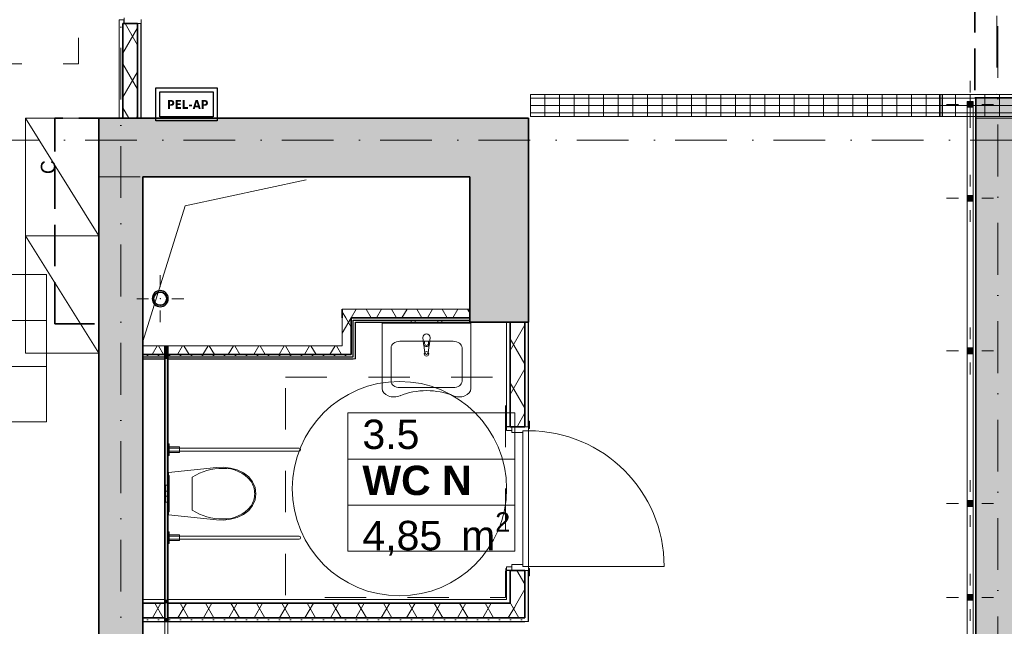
# Model space of a CAD drawing. Header units: millimetres. Extents: x 82175 to 237000, y 24756 to 471700.
# Tile 54 of 256: x 100621 to 107333, y 165367 to 169501. Entities that reach past the tile are written whole.
import ezdxf
from ezdxf.enums import TextEntityAlignment as Align

# ---------------------------------------------------------------- set-up
doc = ezdxf.new("R2010")
doc.units = ezdxf.units.MM
for name, pattern in [('Krawędzie ukryte', [3.912222, 2.822222, -1.09]), ('Kropki i Kreski', [6.702778, 3.527778, -1.763889, 0, -1.411111]), ('Przerywana', [5.644444, 2.822222, -2.822222])]:
    doc.linetypes.add(name, pattern=pattern)
for name, color, linetype in [('#EL - PELAP', 196, 'Continuous'), ('- strefy pomieszczeń', 8, 'Continuous'), ('2D - Ogólne', 8, 'Continuous'), ('2D - Rysunki i Obrazki', 8, 'Continuous'), ('Drzwi Archicad', 8, 'Continuous'), ('Instalacje - Went_Klim', 8, 'Continuous'), ('Instalacje - Wod_Kan', 8, 'Continuous'), ('Konstrukcja - Belki', 8, 'Continuous'), ('Konstrukcja - Siatka mod', 8, 'Continuous'), ('Konstrukcja - Stropy', 8, 'Continuous'), ('Konstrukcja - Ściany działowe', 8, 'Continuous'), ('Konstrukcja - Ściany nośne wew..P', 8, 'Continuous'), ('PIONY INST', 8, 'Continuous'), ('Wnętrze - Umeblowanie', 8, 'Continuous'), ('Wnętrze - Wyposażenie', 8, 'Continuous')]:
    doc.layers.add(name, color=color, linetype=linetype)
for name, color, linetype, lineweight in [('#EL-IT', 4, 'Continuous', 35), ('2DE_PRO_Cblf304L', 30, 'Continuous', 15), ('CP_DETAL', 33, 'Continuous', 9)]:
    doc.layers.add(name, color=color, linetype=linetype, lineweight=lineweight)
doc.styles.add('CP_ATTR', font='ARIAL.TTF')
doc.styles.get("Standard").update_dxf_attribs({"font": 'arial.ttf'})
doc.styles.add('STYL_AUTOMATYCZNY_1', font='arial.ttf')
doc.styles.add('STYL_AUTOMATYCZNY_2', font='arial.ttf')
doc.styles.add('STYL_AUTOMATYCZNY_8', font='txt')
pattern_1 = [(60, (-135208.59, 452586.62), (-129.90381, 75), []), (120, (-135208.59, 452586.62), (129.90381, 75), [])]
pattern_2 = [(0, (-135208.59, 452586.615), (0, 75), [0, -75])]

# ---------------------------------------------------------------- blocks, each defined once
blk = doc.blocks.new('16C009C')
blk.add_lwpolyline([(-39.6, -170.5), (-404.1, -170.5), (-404.1, 0), (-39.6, 0)], close=True)
at = {"insert": (-72.6, -86.7), "char_height": 60, "width": 184.866, "attachment_point": 6}
blk.add_mtext('\\fTahoma|b1|i0|c238;\\A1;PEL-AP', dxfattribs=at)
blk = doc.blocks.new('pel-ap')
at = {"layer": '#EL - PELAP', "color": 2}
blk.add_lwpolyline([(208.5, -209.4), (-209.7, -209.4), (-209.7, 14.9), (208.5, 14.9)], close=True, dxfattribs=at)
at = {"layer": '#EL - PELAP', "color": 2, "rotation": 359.9999999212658}
blk.add_blockref('16C009C', (221.2, -12), dxfattribs=at)
blk = doc.blocks.new('2Dcblfmark100')
at = {"color": 3}
for p, q in [((-10, -50), (-10, 50)), ((10, -50), (10, 50))]:
    blk.add_line(p, q, dxfattribs=at)
blk = doc.blocks.new('2dcblf_korcf105v_b150_h105_5e1nhc4')
at = {"layer": 'CP_DETAL'}
h = blk.add_hatch(dxfattribs=at)
h.set_pattern_fill('_USER', color=256, scale=100, angle=90, style=0, pattern_type=0)
h.set_pattern_definition([(90, (-3e-14, 0), (-100, 6e-15), [])])
h.paths.add_polyline_path([(0, 75), (11800, 75), (11800, -75), (0, -75)])
for p, q in [((0, 75), (11800, 75)), ((11800, -75), (11800, 75)), ((0, -75), (11800, -75))]:
    blk.add_line(p, q)
for p, q in [((11800, 50), (0, 50)), ((0, 0), (11800, 0)), ((11800, -50), (0, -50))]:
    blk.add_line(p, q, dxfattribs=at)
at = {"yscale": 1.5}
blk.add_blockref('2Dcblfmark100', (9000, 0), dxfattribs=at)
at = {"linetype": 'ByBlock', "style": 'CP_ATTR', "flags": 9}
for tag in ['NAME', 'NUMBER', 'GROUP', 'ORDER-NO', 'PRODUCER', 'COUPLERS', 'MOUNTDIST', 'MOUNTINGS', 'OTHER', 'WEIGHT', 'DIVIDER', 'COVER']:
    blk.add_attdef(tag, text='', height=0.00005, dxfattribs=at).set_placement((-0.1, 0), align=Align.MIDDLE_LEFT)

msp = doc.modelspace()

# ---------------------------------------------------------------- hatches: boundary and pattern name
at = {"layer": 'Instalacje - Wod_Kan', "linetype": 'Continuous', "lineweight": 13}
for points in [[(107080, 168903.8), (107120, 168903.8), (107120, 168943.8), (107080, 168943.8)], [(107080, 168263.8), (107120, 168263.8), (107120, 168303.8), (107080, 168303.8)], [(107080, 167223.8), (107120, 167223.8), (107120, 167263.8), (107080, 167263.8)], [(107080, 166183.8), (107120, 166183.8), (107120, 166223.8), (107080, 166223.8)], [(107080, 165543.8), (107120, 165543.8), (107120, 165583.8), (107080, 165583.8)]]:
    msp.add_hatch(color=8, dxfattribs=at).paths.add_polyline_path(points)
at = {"layer": 'Konstrukcja - Ściany działowe', "linetype": 'Continuous', "lineweight": 13}
h = msp.add_hatch(dxfattribs=at)
h.set_pattern_fill('Izolacja_miękka_0005', color=8, style=0, pattern_type=2)
h.set_pattern_definition(pattern_1)
h.paths.add_polyline_path([(101324, 168828.9), (101424, 168828.9), (101424, 169474.4), (101334, 169474.4), (101324, 169474.4)])
h = msp.add_hatch(dxfattribs=at)
h.set_pattern_fill('Izolacja_miękka_0005', color=8, style=0, pattern_type=2)
h.set_pattern_definition(pattern_1)
h.paths.add_polyline_path([(102820, 167468.9), (102880, 167468.9), (102820, 167528.9)])
h = msp.add_hatch(dxfattribs=at)
h.set_pattern_fill('Izolacja_miękka_0005', color=8, style=0, pattern_type=2)
h.set_pattern_definition(pattern_1)
h.paths.add_polyline_path([(102820, 167468.9), (102820, 167278.9), (102880, 167278.9), (102880, 167468.9)])
h = msp.add_hatch(dxfattribs=at)
h.set_pattern_fill('Izolacja_miękka_0005', color=8, style=0, pattern_type=2)
h.set_pattern_definition(pattern_1)
h.paths.add_polyline_path([(102880, 167468.9), (103690, 167468.9), (103690, 167528.9), (102880, 167528.9)])
h = msp.add_hatch(dxfattribs=at)
h.set_pattern_fill('Izolacja_miękka_0005', color=8, style=0, pattern_type=2)
h.set_pattern_definition(pattern_1)
h.paths.add_polyline_path([(103965, 167438.9), (103965, 166727.3), (104065, 166727.3), (104065, 167438.9)])
h = msp.add_hatch(dxfattribs=at)
h.set_pattern_fill('Izolacja_miękka_0005', color=8, style=0, pattern_type=2)
h.set_pattern_definition(pattern_1)
h.paths.add_polyline_path([(101610, 167278.9), (101460, 167278.9), (101460, 167218.9), (101610, 167218.9)])
for points in [[(101630, 167278.9), (101610, 167278.9), (101610, 167218.9), (101630, 167218.9)], [(101630, 167218.9), (101610, 167218.9), (101610, 167203.9), (101630, 167203.9)], [(101630, 167203.9), (101610, 167203.9), (101610, 167188.9), (101630, 167188.9)], [(101630, 165548.8), (101630, 167188.9), (101610, 167188.9), (101610, 165548.8)], [(101630, 165548.8), (101610, 165548.8), (101610, 165523.8), (101630, 165523.8)], [(101630, 165523.8), (101610, 165523.8), (101610, 165423.8), (101630, 165423.8)], [(101630, 165423.8), (101610, 165423.8), (101610, 165398.8), (101630, 165398.8)]]:
    msp.add_hatch(color=256, dxfattribs=at).paths.add_polyline_path(points)
h = msp.add_hatch(dxfattribs=at)
h.set_pattern_fill('Izolacja_miękka_0005', color=8, style=0, pattern_type=2)
h.set_pattern_definition(pattern_1)
h.paths.add_polyline_path([(102820, 167278.9), (101630, 167278.9), (101630, 167218.9), (102820, 167218.9)])
h = msp.add_hatch(dxfattribs=at)
h.set_pattern_fill('Gips_0005', color=256, style=0, pattern_type=2)
h.set_pattern_definition(pattern_2)
h.paths.add_polyline_path([(101610, 167218.9), (101460, 167218.9), (101460, 167203.9), (101610, 167203.9)])
h = msp.add_hatch(dxfattribs=at)
h.set_pattern_fill('Gips_0005', color=256, style=0, pattern_type=2)
h.set_pattern_definition(pattern_2)
h.paths.add_polyline_path([(102880, 167218.9), (101630, 167218.9), (101630, 167203.9), (102880, 167203.9)])
h = msp.add_hatch(dxfattribs=at)
h.set_pattern_fill('Izolacja_miękka_0005', color=8, style=0, pattern_type=2)
h.set_pattern_definition(pattern_1)
h.paths.add_polyline_path([(104065, 165747.3), (103965, 165747.3), (103965, 165523.8), (104065, 165523.8)])
h = msp.add_hatch(dxfattribs=at)
h.set_pattern_fill('Izolacja_miękka_0005', color=8, style=0, pattern_type=2)
h.set_pattern_definition(pattern_1)
h.paths.add_polyline_path([(101610, 165523.8), (101460, 165523.8), (101460, 165423.8), (101610, 165423.8)])
h = msp.add_hatch(dxfattribs=at)
h.set_pattern_fill('Izolacja_miękka_0005', color=8, style=0, pattern_type=2)
h.set_pattern_definition(pattern_1)
h.paths.add_polyline_path([(103965, 165523.8), (101630, 165523.8), (101630, 165423.8), (103965, 165423.8)])
h = msp.add_hatch(dxfattribs=at)
h.set_pattern_fill('Izolacja_miękka_0005', color=8, style=0, pattern_type=2)
h.set_pattern_definition(pattern_1)
h.paths.add_polyline_path([(103965, 165423.8), (104065, 165423.8), (103965, 165523.8)])
h = msp.add_hatch(dxfattribs=at)
h.set_pattern_fill('Izolacja_miękka_0005', color=8, style=0, pattern_type=2)
h.set_pattern_definition(pattern_1)
h.paths.add_polyline_path([(103965, 165523.8), (104065, 165423.8), (104065, 165523.8)])
h = msp.add_hatch(dxfattribs=at)
h.set_pattern_fill('Gips_0005', color=256, style=0, pattern_type=2)
h.set_pattern_definition(pattern_2)
h.paths.add_polyline_path([(101610, 165423.8), (101460, 165423.8), (101460, 165398.8), (101610, 165398.8)])
h = msp.add_hatch(dxfattribs=at)
h.set_pattern_fill('Gips_0005', color=256, style=0, pattern_type=2)
h.set_pattern_definition(pattern_2)
h.paths.add_polyline_path([(104065, 165423.8), (101630, 165423.8), (101630, 165398.8), (104065, 165398.8)])
at = {"layer": 'Konstrukcja - Ściany nośne wew..P', "linetype": 'Continuous', "lineweight": 13}
for points in [[(107140, 168968.9), (107140, 162978.8), (107440, 162978.8), (107440, 168968.9)], [(101460, 168428.9), (101160, 168828.9), (101160, 168428.9)], [(101460, 168828.9), (101160, 168828.9), (101460, 168428.9)], [(101460, 168428.9), (101160, 168828.9), (101160, 168428.9)], [(101460, 168428.9), (103690, 168428.9), (103690, 168828.9), (101460, 168828.9)], [(103690, 168428.9), (104090, 168428.9), (104090, 168828.9)], [(103690, 168428.9), (104090, 168828.9), (103690, 168828.9)], [(101160, 168428.9), (101160, 163778.9), (101460, 163778.9), (101460, 168428.9)], [(103690, 168428.9), (103690, 167438.9), (104090, 167438.9), (104090, 168428.9)]]:
    msp.add_hatch(color=8, dxfattribs=at).paths.add_polyline_path(points)
at = {"layer": 'PIONY INST', "linetype": 'Continuous', "lineweight": 13}
h = msp.add_hatch(color=8, dxfattribs=at)
h.paths.add_polyline_path([(101579.2, 167654.6, 0.414214), (101524.2, 167599.6, 0.414214), (101579.2, 167544.6, 0.414214), (101634.2, 167599.6, 0.414214)])
h.paths.add_polyline_path([(101579.2, 167644.6, -1), (101579.2, 167554.6, -1)], flags=0)

# ---------------------------------------------------------------- linework, layer by layer
at = {"layer": '- strefy pomieszczeń', "color": 8, "linetype": 'Continuous', "lineweight": 13, "ltscale": 100}
for p, q in [((95742.5, 167765.2), (100803.7, 167765.2)), ((100803.7, 167765.2), (100803.7, 167450.9)), ((100803.7, 167450.9), (95742.5, 167450.9)), ((95742.5, 167450.9), (100803.7, 167450.9)), ((100803.7, 167450.9), (100803.7, 167136.6)), ((100803.7, 167136.6), (95742.5, 167136.6)), ((95742.5, 167136.6), (100803.7, 167136.6)), ((100803.7, 167136.6), (100803.7, 166760.2)), ((102857.4, 166821.1), (103996.6, 166821.1)), ((102857.4, 166506.8), (102857.4, 166821.1)), ((103996.6, 166821.1), (103996.6, 166506.8)), ((100803.7, 166760.2), (95742.5, 166760.2)), ((103996.6, 166506.8), (102857.4, 166506.8)), ((102857.4, 166506.8), (103996.6, 166506.8)), ((102857.4, 166192.5), (102857.4, 166506.8)), ((103996.6, 166506.8), (103996.6, 166192.5)), ((103996.6, 166192.5), (102857.4, 166192.5)), ((102857.4, 166192.5), (103996.6, 166192.5)), ((102857.4, 165878.2), (102857.4, 166192.5)), ((103996.6, 166192.5), (103996.6, 165878.2)), ((103996.6, 165878.2), (102857.4, 165878.2))]:
    msp.add_line(p, q, dxfattribs=at)
at = {"color": 8, "linetype": 'Przerywana', "lineweight": 13, "ltscale": 100}
for p, q in [((107080, 168903.8), (107080, 168303.8)), ((107080, 168903.8), (107120, 168903.8)), ((107080, 168903.8), (107080, 168303.8)), ((107080, 168903.8), (107120, 168903.8)), ((107120, 168903.8), (107120, 168303.8)), ((107120, 168903.8), (107120, 168303.8)), ((107080, 168303.8), (107120, 168303.8)), ((107080, 168303.8), (107120, 168303.8)), ((107080, 168263.8), (107080, 167263.8)), ((107080, 168263.8), (107120, 168263.8)), ((107080, 168263.8), (107080, 167263.8)), ((107080, 168263.8), (107120, 168263.8)), ((107120, 168263.8), (107120, 167263.8)), ((107120, 168263.8), (107120, 167263.8)), ((107080, 167263.8), (107120, 167263.8)), ((107080, 167263.8), (107120, 167263.8)), ((107080, 167223.8), (107080, 166223.8)), ((107080, 167223.8), (107120, 167223.8)), ((107080, 167223.8), (107080, 166223.8)), ((107080, 167223.8), (107120, 167223.8)), ((107120, 167223.8), (107120, 166223.8)), ((107120, 167223.8), (107120, 166223.8)), ((107080, 166223.8), (107120, 166223.8)), ((107080, 166223.8), (107120, 166223.8)), ((107080, 166183.8), (107080, 165583.8)), ((107080, 166183.8), (107120, 166183.8)), ((107080, 166183.8), (107080, 165583.8)), ((107080, 166183.8), (107120, 166183.8)), ((107120, 166183.8), (107120, 165583.8)), ((107120, 166183.8), (107120, 165583.8)), ((107080, 165583.8), (107120, 165583.8)), ((107080, 165583.8), (107120, 165583.8)), ((107080, 165543.8), (107080, 164543.8)), ((107080, 165543.8), (107120, 165543.8)), ((107080, 165543.8), (107080, 164543.8)), ((107080, 165543.8), (107120, 165543.8)), ((107120, 165543.8), (107120, 164543.8)), ((107120, 165543.8), (107120, 164543.8))]:
    msp.add_line(p, q, dxfattribs=at)
at = {"color": 8, "linetype": 'Continuous', "lineweight": 13, "ltscale": 100}
for p, q in [((107080, 168903.8), (107080, 168303.8)), ((107080, 168903.8), (107120, 168903.8)), ((107120, 168903.8), (107120, 168303.8)), ((107080, 168303.8), (107120, 168303.8)), ((107080, 168263.8), (107080, 167263.8)), ((107080, 168263.8), (107120, 168263.8)), ((107120, 168263.8), (107120, 167263.8)), ((107080, 167263.8), (107120, 167263.8)), ((107080, 167223.8), (107080, 166223.8)), ((107080, 167223.8), (107120, 167223.8)), ((107120, 167223.8), (107120, 166223.8)), ((107080, 166223.8), (107120, 166223.8)), ((107080, 166183.8), (107080, 165583.8)), ((107080, 166183.8), (107120, 166183.8)), ((107120, 166183.8), (107120, 165583.8)), ((107080, 165583.8), (107120, 165583.8)), ((107080, 165543.8), (107080, 164543.8)), ((107080, 165543.8), (107120, 165543.8)), ((107120, 165543.8), (107120, 164543.8))]:
    msp.add_line(p, q, dxfattribs=at)
msp.add_circle((103209.6, 166304.9), 730.4, dxfattribs=at)
at = {"layer": '2D - Ogólne', "color": 8, "linetype": 'Continuous', "lineweight": 20, "ltscale": 100}
msp.add_line((104090, 167568.6), (104090, 168528.9), dxfattribs=at)
at = {"layer": '2D - Ogólne', "color": 8, "linetype": 'Przerywana', "lineweight": 13, "ltscale": 100, "flags": 128}
for points in [[(99522.4, 170699.8), (101022.4, 170699.8), (101022.4, 169199.8), (99522.4, 169199.8)], [(102433.4, 167064), (103933.4, 167064), (103933.4, 165564), (102433.4, 165564)]]:
    msp.add_lwpolyline(points, close=True, dxfattribs=at)
at = {"layer": '2D - Ogólne', "color": 8, "linetype": 'Continuous', "lineweight": 13, "ltscale": 100, "flags": 128}
msp.add_lwpolyline([(102573.8, 168408.9), (101748.8, 168232.3), (101460, 167308.9)], dxfattribs=at)
at = {"layer": 'Drzwi Archicad', "color": 8, "linetype": 'Continuous', "lineweight": 13, "ltscale": 100}
for p, q in [((101299, 169474.4), (101299, 169499.4)), ((101334, 169499.4), (101299, 169499.4)), ((101334, 169514.4), (101334, 169474.4)), ((101449, 169474.4), (101449, 169502.4)), ((101334, 169474.4), (101449, 169474.4)), ((101449, 169474.4), (101424, 169474.4)), ((101449, 169474.4), (101424, 169474.4)), ((103934, 166714.3), (103934, 166764.3)), ((103934, 166764.3), (103940, 166764.3)), ((103940, 166764.3), (103940, 166714.3)), ((103940, 166727.3), (103940, 166764.3)), ((103940, 166727.3), (103940, 166764.3)), ((103940, 166702.3), (103940, 166727.3)), ((103940, 166727.3), (103975, 166727.3)), ((103975, 166727.3), (103975, 166702.3)), ((104090, 166727.3), (103975, 166727.3)), ((103975, 166727.3), (103975, 166687.3)), ((104090, 166727.3), (104065, 166727.3)), ((104090, 166727.3), (104065, 166727.3)), ((104090, 166714.3), (104090, 166764.3)), ((104090, 166764.3), (104096, 166764.3)), ((104090, 166699.3), (104090, 166727.3)), ((104096, 166764.3), (104096, 166714.3)), ((103940, 166714.3), (103934, 166714.3)), ((103975, 166702.3), (103940, 166702.3)), ((103975, 166687.3), (104050, 166687.3)), ((104050, 166687.3), (104050, 166699.3)), ((104050, 166699.3), (104090, 166699.3)), ((104050, 165775.3), (104050, 166699.3)), ((104050, 166699.3), (104090, 166699.3)), ((104096, 166714.3), (104090, 166714.3)), ((104090, 166699.3), (104090, 165775.3)), ((104050, 165787.3), (103975, 165787.3)), ((103975, 165787.3), (103975, 165747.3)), ((104050, 165775.3), (104050, 165787.3)), ((103934, 165710.3), (103934, 165760.3)), ((103934, 165760.3), (103940, 165760.3)), ((103940, 165747.3), (103940, 165772.3)), ((103940, 165772.3), (103975, 165772.3)), ((103940, 165760.3), (103940, 165710.3)), ((103975, 165747.3), (103940, 165747.3)), ((103940, 165747.3), (103940, 165710.3)), ((103940, 165747.3), (103940, 165710.3)), ((103975, 165772.3), (103975, 165747.3)), ((103975, 165747.3), (104090, 165747.3)), ((104090, 165775.3), (104050, 165775.3)), ((104090, 165775.3), (104050, 165775.3)), ((104090, 165747.3), (104065, 165747.3)), ((104090, 165747.3), (104065, 165747.3)), ((104090, 165775.3), (105014, 165775.3)), ((104090, 165747.3), (104090, 165775.3)), ((104090, 165710.3), (104090, 165760.3)), ((104090, 165760.3), (104096, 165760.3)), ((104096, 165760.3), (104096, 165710.3)), ((103940, 165710.3), (103934, 165710.3)), ((104096, 165710.3), (104090, 165710.3))]:
    msp.add_line(p, q, dxfattribs=at)
at = {"layer": 'Drzwi Archicad', "color": 8, "linetype": 'Continuous', "lineweight": 35, "ltscale": 100}
for p, q in [((101424, 169474.4), (101334, 169474.4)), ((101424, 169474.4), (101334, 169474.4)), ((103975, 166727.3), (103965, 166727.3)), ((103975, 166727.3), (103965, 166727.3)), ((104065, 166727.3), (103975, 166727.3)), ((104065, 166727.3), (103975, 166727.3)), ((103975, 165747.3), (103965, 165747.3)), ((103975, 165747.3), (103965, 165747.3)), ((104065, 165747.3), (103975, 165747.3)), ((104065, 165747.3), (103975, 165747.3))]:
    msp.add_line(p, q, dxfattribs=at)
at = {"layer": 'Drzwi Archicad', "color": 8, "linetype": 'Continuous', "lineweight": 25, "ltscale": 100}
for p, q in [((103965, 166727.3), (103940, 166727.3)), ((103965, 166727.3), (103940, 166727.3)), ((104090, 166727.3), (104090, 166764.3)), ((104090, 166727.3), (104090, 166764.3)), ((103965, 165747.3), (103940, 165747.3)), ((103965, 165747.3), (103940, 165747.3)), ((104090, 165747.3), (104090, 165710.3)), ((104090, 165747.3), (104090, 165710.3))]:
    msp.add_line(p, q, dxfattribs=at)
at = {"layer": 'Drzwi Archicad', "color": 8, "linetype": 'Continuous', "lineweight": 13, "ltscale": 100}
msp.add_arc((104090, 165775.3), 924, 0, 90, dxfattribs=at)
at = {"layer": 'Instalacje - Went_Klim', "color": 8, "linetype": 'Krawędzie ukryte', "lineweight": 35, "ltscale": 100, "flags": 128}
msp.add_lwpolyline([(100860, 167428.9), (100860, 168828.9), (101160, 168828.9), (101160, 167428.9)], close=True, dxfattribs=at)
at = {"layer": 'Instalacje - Wod_Kan', "color": 8, "linetype": 'Continuous', "lineweight": 13, "ltscale": 100}
for p, q in [((107100, 169003.8), (107100, 169083.8)), ((107020, 168923.8), (106940, 168923.8)), ((107180, 168923.8), (107260, 168923.8)), ((107100, 168843.8), (107100, 168763.8)), ((107100, 168363.8), (107100, 168443.8)), ((107020, 168283.8), (106940, 168283.8)), ((107180, 168283.8), (107260, 168283.8)), ((107100, 168203.8), (107100, 168123.8)), ((107100, 167323.8), (107100, 167403.8)), ((107020, 167243.8), (106940, 167243.8)), ((107180, 167243.8), (107260, 167243.8)), ((107100, 167163.8), (107100, 167083.8)), ((107100, 166283.8), (107100, 166363.8)), ((107020, 166203.8), (106940, 166203.8)), ((107180, 166203.8), (107260, 166203.8)), ((107100, 166123.8), (107100, 166043.8)), ((107100, 165643.8), (107100, 165723.8)), ((107020, 165563.8), (106940, 165563.8)), ((107180, 165563.8), (107260, 165563.8)), ((107100, 165483.8), (107100, 165403.8))]:
    msp.add_line(p, q, dxfattribs=at)
at = {"layer": 'Instalacje - Wod_Kan', "color": 8, "linetype": 'Continuous', "lineweight": 13, "ltscale": 100, "flags": 128}
for points in [[(107080, 168903.8), (107120, 168903.8), (107120, 168943.8), (107080, 168943.8)], [(107080, 168263.8), (107120, 168263.8), (107120, 168303.8), (107080, 168303.8)], [(107080, 167223.8), (107120, 167223.8), (107120, 167263.8), (107080, 167263.8)], [(107080, 166183.8), (107120, 166183.8), (107120, 166223.8), (107080, 166223.8)], [(107080, 165543.8), (107120, 165543.8), (107120, 165583.8), (107080, 165583.8)]]:
    msp.add_lwpolyline(points, close=True, dxfattribs=at)
at = {"layer": 'Instalacje - Wod_Kan', "color": 8, "linetype": 'Continuous', "lineweight": 13, "ltscale": 100}
for p in [(107100, 168923.8), (107100, 168283.8), (107100, 167243.8), (107100, 166203.8), (107100, 165563.8)]:
    msp.add_point(p, dxfattribs=at)
at = {"layer": 'Konstrukcja - Belki', "color": 8, "linetype": 'Krawędzie ukryte', "lineweight": 35, "ltscale": 100}
for p, q in [((107131.8, 170868.9), (107131.8, 168969.5)), ((107131.8, 168969.5), (107431.8, 168969.5))]:
    msp.add_line(p, q, dxfattribs=at)
at = {"layer": 'Konstrukcja - Belki', "color": 8, "linetype": 'Kropki i Kreski', "lineweight": 13, "ltscale": 100}
msp.add_line((107281.8, 170868.9), (107281.8, 168969.5), dxfattribs=at)
at = {"layer": 'Konstrukcja - Siatka mod', "color": 8, "linetype": 'Kropki i Kreski', "lineweight": 13, "ltscale": 100}
for p, q in [((101310, 179364.8), (101310, 162400)), ((107290, 162400), (107290, 179364.8)), ((93022.5, 168678.9), (122467, 168678.9))]:
    msp.add_line(p, q, dxfattribs=at)
at = {"layer": 'Konstrukcja - Stropy', "color": 8, "linetype": 'Continuous', "lineweight": 13, "ltscale": 100, "flags": 128}
msp.add_lwpolyline([(107140, 168828.9), (110440, 168828.9), (110440, 163778.9), (122510, 163778.9), (122510, 176258.9), (95470, 176258.9), (95470, 163778.9), (107140, 163778.9)], close=True, dxfattribs=at)
at = {"layer": 'Konstrukcja - Ściany działowe', "color": 8, "linetype": 'Continuous', "lineweight": 13, "ltscale": 100}
for p, q in [((101334, 169499.4), (101299, 169499.4)), ((101299, 169474.4), (101299, 169499.4)), ((101449, 169474.4), (101424, 169474.4)), ((101630, 167278.9), (101610, 167278.9)), ((103940, 166727.3), (103940, 166764.3)), ((104090, 166727.3), (104065, 166727.3)), ((103940, 165747.3), (103940, 165710.3)), ((104090, 165747.3), (104065, 165747.3))]:
    msp.add_line(p, q, dxfattribs=at)
at = {"layer": 'Konstrukcja - Ściany działowe', "color": 8, "linetype": 'Continuous', "lineweight": 25, "ltscale": 100}
for p, q in [((101334, 169474.4), (101334, 169499.4)), ((102895, 167453.9), (103690, 167453.9)), ((102895, 167218.9), (102895, 167453.9)), ((101460, 167203.9), (101610, 167203.9)), ((101630, 167203.9), (102880, 167203.9)), ((102880, 167203.9), (102895, 167203.9)), ((102895, 167203.9), (102895, 167218.9)), ((103965, 166727.3), (103940, 166727.3)), ((104090, 166727.3), (104090, 166764.3)), ((103965, 165747.3), (103940, 165747.3)), ((104090, 165747.3), (104090, 165710.3)), ((101610, 165398.8), (101630, 165398.8))]:
    msp.add_line(p, q, dxfattribs=at)
at = {"layer": 'Konstrukcja - Ściany działowe', "color": 8, "linetype": 'Continuous', "lineweight": 35, "ltscale": 100}
for p, q in [((101324, 169474.4), (101324, 168828.9)), ((101324, 169474.4), (101334, 169474.4)), ((101424, 169474.4), (101334, 169474.4)), ((101424, 168828.9), (101424, 169474.4)), ((102880, 167468.9), (102880, 167453.9)), ((102880, 167468.9), (103690, 167468.9)), ((102880, 167468.9), (102880, 167453.9)), ((102880, 167278.9), (102880, 167453.9)), ((103965, 167438.9), (103965, 166727.3)), ((104065, 166727.3), (104065, 167438.9)), ((101610, 167278.9), (101610, 167218.9)), ((101610, 167278.9), (101610, 167218.9)), ((101630, 167218.9), (101630, 167278.9)), ((101630, 167218.9), (101630, 167278.9)), ((102880, 167218.9), (102880, 167278.9)), ((101460, 167218.9), (101610, 167218.9)), ((101610, 167218.9), (101610, 167203.9)), ((101610, 167218.9), (101610, 167203.9)), ((101610, 167203.9), (101610, 167188.9)), ((101610, 167203.9), (101610, 167188.9)), ((101630, 167203.9), (101630, 167218.9)), ((101630, 167218.9), (102820, 167218.9)), ((101630, 167203.9), (101630, 167218.9)), ((101630, 167188.9), (101630, 167203.9)), ((101630, 167188.9), (101630, 167203.9)), ((102820, 167218.9), (102880, 167218.9)), ((102820, 167218.9), (102880, 167218.9)), ((103975, 166727.3), (103965, 166727.3)), ((104065, 166727.3), (103975, 166727.3)), ((103965, 165747.3), (103965, 165523.8)), ((103975, 165747.3), (103965, 165747.3)), ((104065, 165747.3), (103975, 165747.3)), ((104065, 165523.8), (104065, 165747.3)), ((101610, 165523.8), (101460, 165523.8)), ((101610, 165548.8), (101610, 165523.8)), ((101610, 165548.8), (101610, 165523.8)), ((101610, 165523.8), (101610, 165423.8)), ((101610, 165523.8), (101610, 165423.8)), ((101630, 165523.8), (101630, 165548.8)), ((101630, 165523.8), (101630, 165548.8)), ((101630, 165423.8), (101630, 165523.8)), ((103940, 165523.8), (101630, 165523.8)), ((101630, 165423.8), (101630, 165523.8)), ((103940, 165523.8), (103965, 165523.8)), ((103940, 165523.8), (103965, 165523.8)), ((104065, 165423.8), (104065, 165523.8)), ((101460, 165423.8), (101610, 165423.8)), ((101610, 165423.8), (101610, 165398.8)), ((101610, 165423.8), (101610, 165398.8)), ((101630, 165398.8), (101630, 165423.8)), ((101630, 165423.8), (103965, 165423.8)), ((101630, 165398.8), (101630, 165423.8)), ((103965, 165423.8), (104065, 165423.8)), ((103965, 165423.8), (104065, 165423.8))]:
    msp.add_line(p, q, dxfattribs=at)
at = {"layer": 'Konstrukcja - Ściany działowe', "color": 8, "linetype": 'Continuous', "lineweight": 13, "ltscale": 100, "flags": 128}
for points in [[(101299, 169474.4), (101299, 168828.9)], [(101449, 168828.9), (101424, 168828.9)], [(103690, 167528.9), (102820, 167528.9)], [(102820, 167468.9), (102820, 167278.9)], [(103690, 167453.9), (103690, 167468.9)], [(103690, 167438.9), (103690, 167453.9)], [(103940, 167438.9), (103940, 166727.3)], [(104090, 167438.9), (104065, 167438.9)], [(102820, 167278.9), (101460, 167278.9)], [(101460, 167203.9), (101460, 167218.9)], [(101460, 167188.9), (101460, 167203.9)], [(102910, 167188.9), (102895, 167188.9)], [(103940, 165747.3), (103940, 165548.8)], [(101610, 165548.8), (101460, 165548.8)], [(103940, 165548.8), (101630, 165548.8)], [(101460, 165398.8), (101460, 165423.8)], [(104090, 165398.8), (104065, 165398.8)]]:
    msp.add_lwpolyline(points, dxfattribs=at)
at = {"layer": 'Konstrukcja - Ściany działowe', "color": 8, "linetype": 'Continuous', "lineweight": 25, "ltscale": 100, "flags": 128}
for points in [[(101449, 168828.9), (101449, 169474.4)], [(101324, 168828.9), (101299, 168828.9)], [(102910, 167438.9), (103690, 167438.9)], [(102910, 167188.9), (102910, 167438.9)], [(103965, 167438.9), (103940, 167438.9)], [(104090, 166727.3), (104090, 167438.9)], [(101460, 167188.9), (101610, 167188.9)], [(101630, 167188.9), (102895, 167188.9)], [(104090, 165398.8), (104090, 165747.3)], [(101460, 165523.8), (101460, 165548.8)], [(101460, 165398.8), (104065, 165398.8)]]:
    msp.add_lwpolyline(points, dxfattribs=at)
at = {"layer": 'Konstrukcja - Ściany działowe', "color": 8, "linetype": 'Continuous', "lineweight": 35, "ltscale": 100, "flags": 128}
for points in [[(101424, 168828.9), (101324, 168828.9)], [(102820, 167528.9), (102820, 167468.9)], [(103690, 167468.9), (103690, 167528.9)], [(104065, 167438.9), (103965, 167438.9)], [(101460, 167218.9), (101460, 167278.9)], [(101610, 167188.9), (101610, 165548.8)], [(101630, 165548.8), (101630, 167188.9)], [(101460, 165423.8), (101460, 165523.8)]]:
    msp.add_lwpolyline(points, dxfattribs=at)
at = {"layer": 'Konstrukcja - Ściany działowe', "color": 8, "linetype": 'Krawędzie ukryte', "lineweight": 20, "ltscale": 100, "flags": 128}
for points in [[(101630, 165419), (101610, 165419)], [(101610, 165419), (101610, 163628.9)], [(101630, 163628.9), (101630, 165419)]]:
    msp.add_lwpolyline(points, dxfattribs=at)
at = {"layer": 'Konstrukcja - Ściany nośne wew..P', "color": 8, "linetype": 'Continuous', "lineweight": 35, "ltscale": 100, "flags": 128}
for points in [[(107140, 168968.9), (107140, 163778.9)], [(107440, 168968.9), (107140, 168968.9)], [(101160, 168828.9), (101160, 168428.9)], [(104090, 168828.9), (101160, 168828.9)], [(101160, 168828.9), (101160, 168428.9)], [(104090, 168828.9), (104090, 168428.9)], [(101160, 168428.9), (101160, 163778.9)], [(101460, 168428.9), (103690, 168428.9)], [(101460, 163778.9), (101460, 168428.9)], [(103690, 168428.9), (103690, 167438.9)], [(104090, 167438.9), (104090, 168428.9)], [(104090, 167438.9), (103690, 167438.9)]]:
    msp.add_lwpolyline(points, dxfattribs=at)
at = {"layer": 'Konstrukcja - Ściany nośne wew..P', "color": 8, "linetype": 'Krawędzie ukryte', "lineweight": 20, "ltscale": 100, "flags": 128}
for points in [[(103690, 168828.9), (101160, 168828.9)], [(101160, 168828.9), (101160, 168428.9)], [(104090, 168828.9), (103690, 168828.9)], [(104090, 167438.9), (104090, 168828.9)], [(101160, 168428.9), (103690, 168428.9)], [(103690, 168428.9), (103690, 167438.9)], [(104090, 167438.9), (103690, 167438.9)]]:
    msp.add_lwpolyline(points, dxfattribs=at)
at = {"layer": 'PIONY INST', "color": 8, "linetype": 'Continuous', "lineweight": 0, "ltscale": 100}
for p, q in [((101579.2, 167679.6), (101579.2, 167759.6)), ((101499.2, 167599.6), (101419.2, 167599.6)), ((101659.2, 167599.6), (101739.2, 167599.6)), ((101579.2, 167519.6), (101579.2, 167439.6))]:
    msp.add_line(p, q, dxfattribs=at)
at = {"layer": 'PIONY INST', "color": 8, "linetype": 'Continuous', "lineweight": 25, "ltscale": 100, "flags": 128}
msp.add_lwpolyline([(101579.2, 167654.6, 0.414214), (101524.2, 167599.6, 0.414214), (101579.2, 167544.6, 0.414214), (101634.2, 167599.6, 0.414214)], format="xyb", close=True, dxfattribs=at)
at = {"layer": 'PIONY INST', "color": 8, "linetype": 'Continuous', "lineweight": 35, "ltscale": 100, "flags": 128}
msp.add_lwpolyline([(101579.2, 167644.6, -1), (101579.2, 167554.6, -1)], format="xyb", close=True, dxfattribs=at)
at = {"layer": 'PIONY INST', "color": 8, "linetype": 'Continuous', "lineweight": 0, "ltscale": 100}
msp.add_point((101579.2, 167599.6), dxfattribs=at)
at = {"layer": 'Wnętrze - Umeblowanie', "color": 8, "linetype": 'Continuous', "lineweight": 13, "ltscale": 100}
for p, q in [((100660, 168828.9), (101160, 168028.9)), ((101160, 168028.9), (100660, 168028.9)), ((100660, 168028.9), (101160, 167228.9))]:
    msp.add_line(p, q, dxfattribs=at)
at = {"layer": 'Wnętrze - Umeblowanie', "color": 8, "linetype": 'Continuous', "lineweight": 13, "ltscale": 100, "flags": 128}
msp.add_lwpolyline([(101160, 167228.9), (101160, 168828.9), (100660, 168828.9), (100660, 167228.9)], close=True, dxfattribs=at)
at = {"layer": 'Wnętrze - Wyposażenie', "color": 8, "linetype": 'Continuous', "lineweight": 13, "ltscale": 100}
for p, q in [((103696.8, 167432.8), (103091.8, 167432.8)), ((103091.8, 167432.8), (103091.8, 166987.4)), ((103696.8, 166987.4), (103696.8, 167432.8)), ((103152.3, 167036.9), (103152.3, 167265.8)), ((103575.8, 167309.1), (103212.8, 167309.1)), ((103380.7, 167309.3), (103380.7, 167294.4)), ((103407.9, 167309.3), (103380.7, 167309.3)), ((103407.9, 167294.4), (103407.9, 167309.3)), ((103636.3, 167265.8), (103636.3, 167036.9)), ((103575.8, 166993.6), (103212.8, 166993.6)), ((101616, 166311), (101616, 166327.7)), ((101636, 166327.7), (101616, 166327.7)), ((101636, 166311), (101636, 166327.7)), ((101796.9, 166382.7), (101796.9, 166270.7)), ((101616, 166286.7), (101616, 166311)), ((101616, 166282), (101616, 166286.7)), ((101636, 166286.7), (101616, 166286.7)), ((101616, 166270.7), (101616, 166282)), ((101616, 166259.4), (101616, 166270.7)), ((101616, 166254.7), (101616, 166259.4)), ((101636, 166286.7), (101636, 166311)), ((101636, 166282), (101636, 166286.7)), ((101636, 166270.7), (101636, 166282)), ((101636, 166259.4), (101636, 166270.7)), ((101636, 166254.7), (101636, 166259.4)), ((101796.9, 166270.7), (101796.9, 166158.6)), ((101636, 166254.7), (101616, 166254.7)), ((101616, 166230.4), (101616, 166254.7)), ((101616, 166213.7), (101616, 166230.4)), ((101636, 166213.7), (101616, 166213.7)), ((101636, 166230.4), (101636, 166254.7)), ((101636, 166213.7), (101636, 166230.4))]:
    msp.add_line(p, q, dxfattribs=at)
at = {"layer": 'Wnętrze - Wyposażenie', "color": 8, "linetype": 'Continuous', "lineweight": 13, "ltscale": 100, "flags": 128}
for points in [[(103317.8, 167432.9), (103290.8, 167432.9), (103290.8, 167452.9), (103317.8, 167452.9)], [(103497.8, 167432.9), (103470.8, 167432.9), (103470.8, 167452.9), (103497.8, 167452.9)], [(101641, 166530.7), (101641, 166610.7), (101636, 166610.7), (101636, 166530.7)], [(101641, 166550.7), (101711, 166550.7), (101711, 166590.7), (101641, 166590.7)], [(102057.6, 166096.4), (102103.8, 166109.2), (102147.4, 166128.8), (102182, 166155.1), (102208.5, 166189.1), (102225.2, 166228.5), (102231, 166270.7), (102225.2, 166312.9), (102208.5, 166352.3), (102182, 166386.3), (102147.4, 166412.6), (102103.8, 166432.2), (102057.5, 166445), (102009.8, 166450.6), (101961.7, 166449), (101636, 166415.7), (101636, 166125.7), (101961.8, 166092.4), (102009.8, 166090.8)], [(101636, 166393.7), (101636, 166147.7), (101641, 166147.7), (101641, 166393.7)], [(101641, 165930.7), (101641, 166010.7), (101636, 166010.7), (101636, 165930.7)], [(101641, 165950.7), (101711, 165950.7), (101711, 165990.7), (101641, 165990.7)]]:
    msp.add_lwpolyline(points, close=True, dxfattribs=at)
for points in [[(103419.3, 167334.2), (103415.3, 167292.2, -0.12102), (103412.1, 167282.7), (103405.4, 167229.8, -0.882566), (103383.2, 167229.8), (103376.6, 167282.7, -0.12102), (103373.3, 167292.2), (103369.3, 167334.2, -1)], [(101641, 166560.7), (101641, 166580.7), (102526, 166580.7, -1), (102526, 166560.7)], [(101641, 165960.7), (101641, 165980.7), (102526, 165980.7, -1), (102526, 165960.7)]]:
    msp.add_lwpolyline(points, format="xyb", close=True, dxfattribs=at)
at = {"layer": 'Wnętrze - Wyposażenie', "color": 8, "linetype": 'Continuous', "lineweight": 13, "ltscale": 100}
msp.add_circle((103394.3, 167223.7), 15, dxfattribs=at)
for centre, radius, start, end in [((103394.3, 167294.1), 21.1, 212.77103, 327.22897), ((103394.3, 167294.4), 13.6, 180, 0)]:
    msp.add_arc(centre, radius, start, end, dxfattribs=at)
for centre, major_axis, ratio, start_param, end_param in [((103214.2, 167264.8), (61.8, 0), 0.715611, 1.592282, 3.120107), ((103574.5, 167264.8), (61.8, 0), 0.715611, 0.021486, 1.549311), ((103214.2, 167037.8), (61.8, 0), 0.715611, 3.163078, 4.690903), ((103574.5, 167037.8), (61.8, 0), 0.715611, 4.733875, 6.2617), ((103172.1, 166987.4), (80.3, 0), 0.715611, 3.141593, 5.289261), ((103394.3, 166714.9), (360.6, 0), 0.715611, 1.043348, 2.094784), ((103616.6, 166987.4), (80.3, 0), 0.715611, 4.135517, 6.283185), ((101996.7, 166005.2), (0, 437.4), 0.904427, 6.259567, 6.812588), ((102019.3, 166178.7), (0, 264.2), 0.904427, 5.438324, 6.338913), ((102094.1, 166269.9), (0, 142.5), 0.904427, 4.71825, 5.344894), ((102094.1, 166271.5), (0, 142.5), 0.904427, 4.079884, 4.706528), ((101996.7, 166536.2), (0, 437.4), 0.904427, 2.612188, 3.165208), ((102019.3, 166362.7), (0, 264.2), 0.904427, 3.085861, 3.98645)]:
    msp.add_ellipse(centre, major_axis=major_axis, ratio=ratio, start_param=start_param, end_param=end_param, dxfattribs=at)

# ---------------------------------------------------------------- block references
at = {"layer": '#EL-IT', "rotation": 360}
msp.add_blockref('pel-ap', (101758.6, 169021.9), dxfattribs=at)
at = {"layer": '2DE_PRO_Cblf304L', "rotation": 180}
msp.add_blockref('2dcblf_korcf105v_b150_h105_5e1nhc4', (115902.1, 168916.6), dxfattribs=at)

# ---------------------------------------------------------------- texts
at = {"layer": '- strefy pomieszczeń', "color": 8, "linetype": 'Continuous', "lineweight": 13, "char_height": 200, "attachment_point": 1}
for s, insert, style in [('\\A1;{\\pql;\\pt0,100;\\fArial|b0|i0|c238|p0;\\W1.000000;3.5\\fArial|b0|i0|c238|p0;\\W1.000000;\\A1{\\H.66x;\\S^  ;}\\fArial|b0|i0|c238|p0;\\W1.000000;\\fArial|b0|i0|c238|p0;\\W1.000000;\\A1{\\H.66x;\\S^  ;}}', (102957.4, 166775.3), 'STYL_AUTOMATYCZNY_1'), ('\\A1;{\\pql;\\pt0,100;\\fArial|b1|i0|c238|p0;\\W1.000000;WC N\\fArial|b1|i0|c238|p0;\\W1.000000;\\A1{\\H.66x;\\S^  ;}\\fArial|b1|i0|c238|p0;\\W1.000000;\\fArial|b1|i0|c238|p0;\\W1.000000;\\A1{\\H.66x;\\S^  ;}}', (102957.4, 166461.1), 'STYL_AUTOMATYCZNY_2'), ('\\A1;{\\pql;\\pt0,100;\\fArial|b0|i0|c238|p0;\\W1.000000;4,85\\fArial|b0|i0|c238|p0;\\W1.000000;\\A1{\\H.66x;\\S^  ;}\\fArial|b0|i0|c238|p0;\\W1.000000; m\\fArial|b0|i0|c238|p0;\\W1.000000;\\A1{\\H.66x;\\S2^  ;}}', (102957.4, 166143.9), 'STYL_AUTOMATYCZNY_1')]:
    msp.add_mtext(s, dxfattribs=dict(at, insert=insert, style=style))
at = {"layer": '2D - Rysunki i Obrazki', "color": 8, "linetype": 'Continuous', "lineweight": 35, "insert": (100865.1, 168496.3), "char_height": 98.407, "attachment_point": 8, "rotation": 90, "style": 'STYL_AUTOMATYCZNY_8'}
msp.add_mtext('\\A1;{\\pqc;\\fF1|b0|i0|c0|p0;\\W1.000000;C}', dxfattribs=at)

doc.saveas('drawing.dxf')
